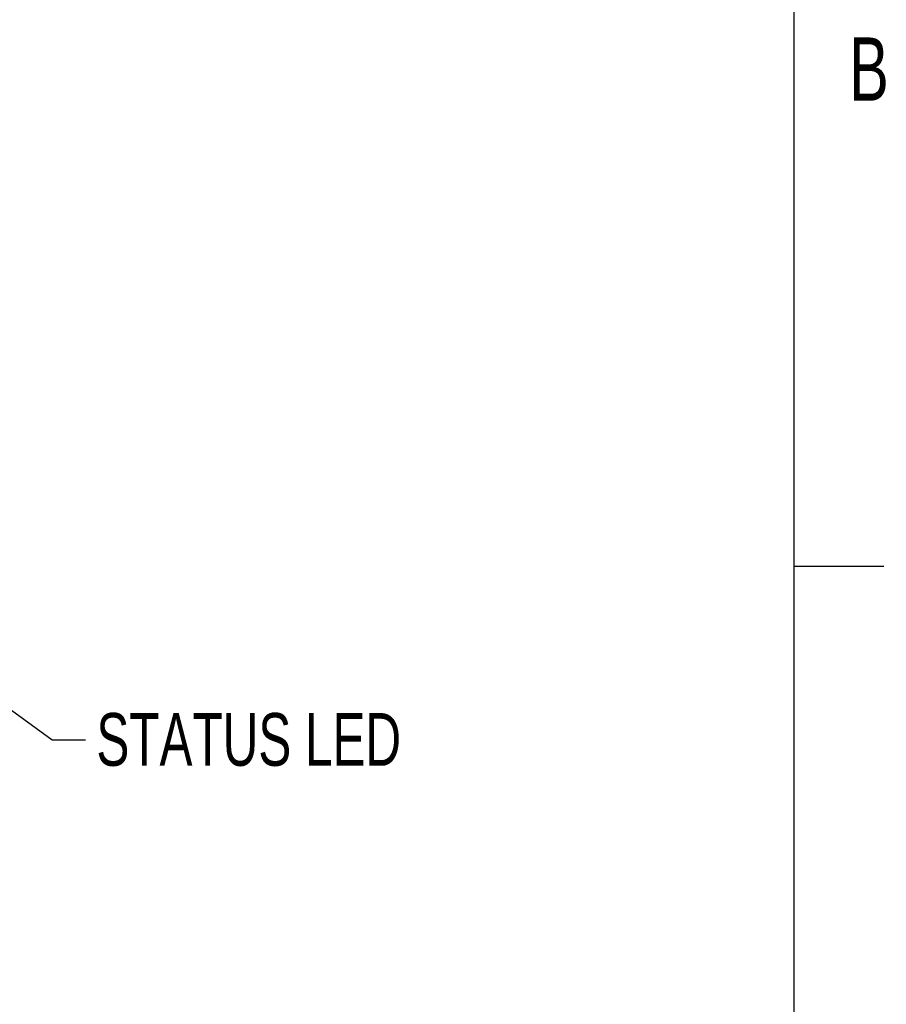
# Model space of a CAD drawing. Extents: x 5 to 274, y 5 to 212.
# Tile 10 of 11: x 230 to 274, y 86 to 135. Entities that reach past the tile are written whole.
import ezdxf
from ezdxf.enums import TextEntityAlignment as Align

# ---------------------------------------------------------------- set-up
doc = ezdxf.new("R2010")
doc.units = 0
doc.layers.add('DIMENSIONS', color=8, linetype='CONTINUOUS')
doc.layers.add('FORMAT', color=7, linetype='CONTINUOUS')

# ---------------------------------------------------------------- blocks, each defined once
blk = doc.blocks.new('SW_NOTE_4')
at = {"layer": 'DIMENSIONS', "color": 0, "flags": 128}
blk.add_lwpolyline([(15.031, -9.744), (13.353, -9.744), (0, 0)], dxfattribs=at)
at = {"layer": 'DIMENSIONS', "color": 0}
blk.add_solid([(0, 0), (2.368, -2.357), (2.967, -1.536)], dxfattribs=at)
at = {"layer": 'DIMENSIONS', "color": 0, "width": 0.7}
blk.add_text('STATUS LED', height=2.6458, dxfattribs=at).set_placement((15.577, -11.815), align=Align.BOTTOM_LEFT)

msp = doc.modelspace()

# ---------------------------------------------------------------- linework, layer by layer
at = {"layer": 'FORMAT', "color": 7, "linetype": 'CONTINUOUS'}
for p, q in [((269.2, 205.7), (269.2, 10.2)), ((273.726, 107.95), (269.199, 107.95))]:
    msp.add_line(p, q, dxfattribs=at)

# ---------------------------------------------------------------- block references
at = {"layer": 'DIMENSIONS'}
msp.add_blockref('SW_NOTE_4', (218.664, 108.971), dxfattribs=at)

# ---------------------------------------------------------------- texts
at = {"layer": 'FORMAT', "width": 0.7}
msp.add_text('B', height=3.175, dxfattribs=at).set_placement((271.986, 130.361), align=Align.BOTTOM_LEFT)

doc.saveas('drawing.dxf')
